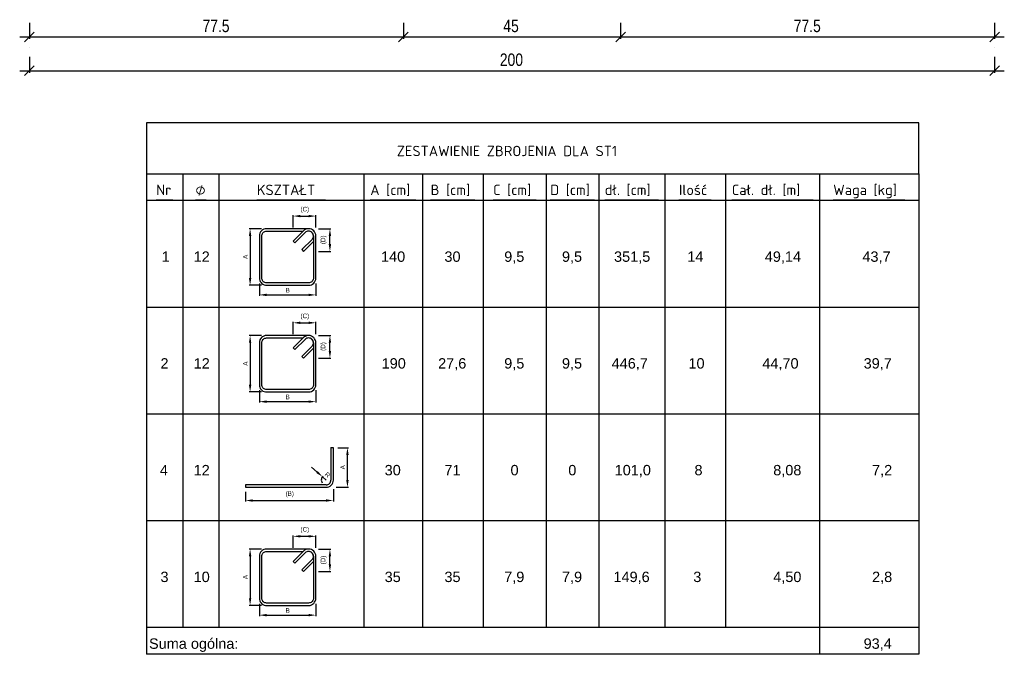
# Model space of a CAD drawing. Extents: x 68682 to 121374, y -47510 to -252.
# Tile 16 of 38: x 100321 to 105421, y -13019 to -9732. Entities that reach past the tile are written whole.
import ezdxf

# ---------------------------------------------------------------- set-up
doc = ezdxf.new("R2010")
doc.units = 0
doc.header["$LTSCALE"] = 1.125
doc.layers.add('--TW_Wymiary', color=1, linetype='Continuous')
doc.styles.add('ARIAL', font='arial.ttf')
doc.styles.add('ISOCPEUR', font='arial.ttf', dxfattribs={"width": 0.8, "height": 150})
doc.styles.add('ISOCPEUR Bold', font='ISOCPEUR.TTF', dxfattribs={"height": 0.2})

msp = doc.modelspace()

# ---------------------------------------------------------------- hatches: boundary and pattern name
at = {"linetype": 'Continuous'}
for points in [[(101775.42, -10742.67), (101775.42, -10755.17), (101737.92, -10748.92)], [(101817.47, -10755.17), (101817.47, -10742.67), (101854.97, -10748.92)], [(101520.81, -10852.2), (101508.31, -10852.2), (101514.56, -10814.7)], [(101934.19, -10852.2), (101921.69, -10852.2), (101927.94, -10814.7)], [(101921.69, -10894.25), (101934.19, -10894.25), (101927.94, -10931.75)], [(101508.31, -11069.7), (101520.81, -11069.7), (101514.56, -11107.2)], [(101599.97, -11151.03), (101599.97, -11163.53), (101562.47, -11157.28)], [(101817.47, -11163.53), (101817.47, -11151.03), (101854.97, -11157.28)], [(101775.42, -11295.58), (101775.42, -11308.08), (101737.92, -11301.83)], [(101817.47, -11308.08), (101817.47, -11295.58), (101854.97, -11301.83)], [(101520.81, -11405.11), (101508.31, -11405.11), (101514.56, -11367.61)], [(101934.19, -11405.11), (101921.69, -11405.11), (101927.94, -11367.61)], [(101921.69, -11447.16), (101934.19, -11447.16), (101927.94, -11484.66)], [(101508.31, -11622.61), (101520.81, -11622.61), (101514.56, -11660.11)], [(101599.97, -11703.95), (101599.97, -11716.45), (101562.47, -11710.2)], [(101817.47, -11716.45), (101817.47, -11703.95), (101854.97, -11710.2)], [(102025, -11986.01), (102012.5, -11986.01), (102018.75, -11948.51)], [(101857.2, -12079.44), (101865.46, -12070.05), (101889.49, -12099.5)], [(102012.5, -12116.01), (102025, -12116.01), (102018.75, -12153.51)], [(101528.27, -12215.96), (101528.27, -12228.46), (101490.77, -12222.21)], [(101908.27, -12228.46), (101908.27, -12215.96), (101945.77, -12222.21)], [(101775.42, -12401.42), (101775.42, -12413.92), (101737.92, -12407.67)], [(101817.47, -12413.92), (101817.47, -12401.42), (101854.97, -12407.67)], [(101520.81, -12510.95), (101508.31, -12510.95), (101514.56, -12473.45)], [(101934.19, -12510.95), (101921.69, -12510.95), (101927.94, -12473.45)], [(101921.69, -12553), (101934.19, -12553), (101927.94, -12590.5)], [(101508.31, -12728.45), (101520.81, -12728.45), (101514.56, -12765.95)], [(101599.97, -12809.78), (101599.97, -12822.28), (101562.47, -12816.03)], [(101817.47, -12822.28), (101817.47, -12809.78), (101854.97, -12816.03)]]:
    msp.add_hatch(color=256, dxfattribs=at).paths.add_polyline_path(points)

# ---------------------------------------------------------------- linework, layer by layer
at = {"layer": '--TW_Wymiary'}
for p, q in [((100371.07, -9748.81), (100371.07, -9831.19)), ((102308.57, -9748.81), (102308.57, -9831.19)), ((102308.57, -9748.81), (102308.57, -9831.19)), ((103433.57, -9748.81), (103433.57, -9831.19)), ((103433.57, -9748.81), (103433.57, -9831.19)), ((105371.07, -9748.81), (105371.07, -9831.19)), ((100321.07, -9821.19), (102358.57, -9821.19)), ((100396.07, -9796.19), (100346.07, -9846.19)), ((102258.57, -9821.19), (103483.57, -9821.19)), ((102333.57, -9796.19), (102283.57, -9846.19)), ((102283.57, -9846.19), (102333.57, -9796.19)), ((102308.57, -9821.19), (102308.57, -9821.19)), ((103383.57, -9821.19), (105421.07, -9821.19)), ((103458.57, -9796.19), (103408.57, -9846.19)), ((103408.57, -9846.19), (103458.57, -9796.19)), ((103433.57, -9821.19), (103433.57, -9821.19)), ((105346.07, -9846.19), (105396.07, -9796.19)), ((105371.07, -9821.19), (105371.07, -9821.19)), ((100371.07, -9876.19), (100371.07, -9876.19)), ((105371.07, -9876.19), (105371.07, -9876.19)), ((100371.07, -9923.81), (100371.07, -10006.19)), ((105371.07, -9923.81), (105371.07, -10006.19)), ((100396.07, -9971.19), (100346.07, -10021.19)), ((105346.07, -10021.19), (105396.07, -9971.19)), ((100321.07, -9996.19), (105421.07, -9996.19)), ((105371.07, -9996.19), (105371.07, -9996.19))]:
    msp.add_line(p, q, dxfattribs=at)
at = {"linetype": 'Continuous'}
for p, q in [((100978.37, -10265.68), (100978.37, -10530.26)), ((104977.88, -10265.68), (100978.37, -10265.68)), ((104977.88, -10530.26), (104977.88, -10265.68)), ((100978.37, -10530.26), (100978.37, -10668.72)), ((100978.37, -10530.26), (104977.88, -10530.26)), ((101165.87, -10530.26), (101165.87, -10668.72)), ((101353.37, -10530.26), (101353.37, -10668.72)), ((102103.16, -10530.26), (102103.16, -10668.72)), ((102407.38, -10530.26), (102407.38, -10668.72)), ((102722.43, -10530.26), (102722.43, -10668.72)), ((103048.3, -10530.26), (103048.3, -10668.72)), ((103320.8, -10530.26), (103320.8, -10668.72)), ((103662.91, -10530.26), (103662.91, -10668.72)), ((103977.34, -10530.26), (103977.34, -10668.72)), ((104464.4, -10530.26), (104464.4, -10668.72)), ((104977.88, -10530.26), (104977.88, -10668.72)), ((101165.87, -10668.72), (100978.37, -10668.72)), ((100978.37, -10668.72), (100978.37, -11221.63)), ((101028.19, -10664.92), (101114.86, -10664.92)), ((101353.37, -10668.72), (101165.87, -10668.72)), ((101165.87, -10668.72), (101165.87, -11221.63)), ((101231.36, -10664.92), (101287.06, -10664.92)), ((102103.16, -10668.72), (101353.37, -10668.72)), ((101353.37, -10668.72), (101353.37, -11221.63)), ((101549.85, -10664.92), (101905.75, -10664.92)), ((102407.38, -10668.72), (102103.16, -10668.72)), ((102103.16, -10668.72), (102103.16, -11221.63)), ((102136.92, -10664.92), (102372.2, -10664.92)), ((102722.43, -10668.72), (102407.38, -10668.72)), ((102407.38, -10668.72), (102407.38, -11221.63)), ((102449.64, -10664.92), (102678.75, -10664.92)), ((103048.3, -10668.72), (102722.43, -10668.72)), ((102722.43, -10668.72), (102722.43, -11221.63)), ((102773.19, -10664.92), (102996.12, -10664.92)), ((103320.8, -10668.72), (103048.3, -10668.72)), ((103048.3, -10668.72), (103048.3, -11221.63)), ((103069.29, -10664.92), (103298.39, -10664.92)), ((103662.91, -10668.72), (103320.8, -10668.72)), ((103320.8, -10668.72), (103320.8, -11221.63)), ((103351.8, -10664.92), (103630.49, -10664.92)), ((103977.34, -10668.72), (103662.91, -10668.72)), ((103662.91, -10668.72), (103662.91, -11221.63)), ((103735.93, -10664.92), (103903.15, -10664.92)), ((104464.4, -10668.72), (103977.34, -10668.72)), ((103977.34, -10668.72), (103977.34, -11221.63)), ((104009.6, -10664.92), (104430.72, -10664.92)), ((104977.88, -10668.72), (104464.4, -10668.72)), ((104464.4, -10668.72), (104464.4, -11221.63)), ((104534.69, -10664.92), (104906.16, -10664.92)), ((104977.88, -10668.72), (104977.88, -11221.63)), ((101737.92, -10807.97), (101737.92, -10744)), ((101775.42, -10748.92), (101817.47, -10748.92)), ((101854.97, -10807.97), (101854.97, -10744)), ((101854.97, -10748.92), (101854.97, -10748.92)), ((101573.61, -10814.7), (101509.63, -10814.7)), ((101514.56, -10852.2), (101514.56, -11069.7)), ((101563.19, -10844.88), (101562.47, -10852.2)), ((101562.47, -10852.2), (101562.47, -11069.7)), ((101565.32, -10837.85), (101563.19, -10844.88)), ((101568.79, -10831.36), (101565.32, -10837.85)), ((101573.45, -10825.68), (101568.79, -10831.36)), ((101579.13, -10821.02), (101573.45, -10825.68)), ((101574.97, -10852.2), (101575.35, -10847.86)), ((101574.97, -11069.7), (101574.97, -10852.2)), ((101574.97, -10852.2), (101574.97, -10852.2)), ((101575.35, -10847.86), (101576.47, -10843.65)), ((101576.47, -10843.65), (101578.32, -10839.7)), ((101578.32, -10839.7), (101580.82, -10836.13)), ((101585.62, -10817.55), (101579.13, -10821.02)), ((101580.82, -10836.13), (101583.9, -10833.05)), ((101583.9, -10833.05), (101587.47, -10830.55)), ((101592.65, -10815.42), (101585.62, -10817.55)), ((101587.47, -10830.55), (101591.42, -10828.7)), ((101591.42, -10828.7), (101595.63, -10827.58)), ((101599.97, -10814.7), (101592.65, -10815.42)), ((101595.63, -10827.58), (101599.97, -10827.2)), ((101817.47, -10814.7), (101599.97, -10814.7)), ((101599.97, -10814.7), (101599.97, -10814.7)), ((101599.97, -10814.7), (101599.97, -10814.7)), ((101599.97, -10827.2), (101789.43, -10827.2)), ((101790.95, -10825.68), (101737.92, -10878.71)), ((101799.79, -10834.52), (101746.76, -10887.55)), ((101796.63, -10821.02), (101790.95, -10825.68)), ((101803.12, -10817.55), (101796.63, -10821.02)), ((101803.58, -10831.41), (101799.79, -10834.52)), ((101810.15, -10815.42), (101803.12, -10817.55)), ((101807.9, -10829.1), (101803.58, -10831.41)), ((101812.59, -10827.68), (101807.9, -10829.1)), ((101817.47, -10814.7), (101810.15, -10815.42)), ((101817.47, -10827.2), (101812.59, -10827.68)), ((101824.78, -10815.42), (101817.47, -10814.7)), ((101824.78, -10815.42), (101817.47, -10814.7)), ((101817.47, -10814.7), (101817.47, -10814.7)), ((101821.81, -10827.58), (101817.47, -10827.2)), ((101822.33, -10827.67), (101817.47, -10827.2)), ((101817.47, -10827.2), (101817.47, -10827.2)), ((101826.02, -10828.7), (101821.81, -10827.58)), ((101827, -10829.09), (101822.33, -10827.67)), ((101831.82, -10817.55), (101824.78, -10815.42)), ((101831.82, -10817.55), (101824.78, -10815.42)), ((101829.97, -10830.55), (101826.02, -10828.7)), ((101831.32, -10831.38), (101827, -10829.09)), ((101833.54, -10833.05), (101829.97, -10830.55)), ((101835.1, -10834.47), (101831.32, -10831.38)), ((101838.3, -10821.02), (101831.82, -10817.55)), ((101838.3, -10821.02), (101831.82, -10817.55)), ((101836.62, -10836.13), (101833.54, -10833.05)), ((101838.21, -10838.24), (101835.1, -10834.47)), ((101839.12, -10839.7), (101836.62, -10836.13)), ((101840.53, -10842.54), (101838.21, -10838.24)), ((101843.98, -10825.68), (101838.3, -10821.02)), ((101843.98, -10825.68), (101838.3, -10821.02)), ((101840.96, -10843.65), (101839.12, -10839.7)), ((101839.75, -10863.55), (101841.25, -10859.93)), ((101841.96, -10847.21), (101840.53, -10842.54)), ((101842.09, -10847.86), (101840.96, -10843.65)), ((101841.25, -10859.93), (101842.17, -10856.11)), ((101842.47, -10852.07), (101841.96, -10847.21)), ((101842.47, -10852.2), (101842.09, -10847.86)), ((101842.17, -10856.11), (101842.47, -10852.2)), ((101842.47, -10852.07), (101842.47, -11069.7)), ((101842.47, -10852.2), (101842.47, -10852.2)), ((101848.65, -10831.36), (101843.98, -10825.68)), ((101848.65, -10831.36), (101843.98, -10825.68)), ((101852.11, -10837.85), (101848.65, -10831.36)), ((101852.11, -10837.85), (101848.65, -10831.36)), ((101854.25, -10844.88), (101852.11, -10837.85)), ((101854.25, -10844.88), (101852.11, -10837.85)), ((101854.97, -10852.2), (101854.25, -10844.88)), ((101854.97, -10852.2), (101854.25, -10844.88)), ((101854.97, -11069.7), (101854.97, -10852.2)), ((101854.97, -10852.2), (101854.97, -10852.2)), ((101854.97, -10852.2), (101854.97, -10852.2)), ((101868.89, -10814.7), (101932.87, -10814.7)), ((101927.94, -10814.7), (101927.94, -10814.7)), ((101927.94, -10894.25), (101927.94, -10852.2)), ((101737.92, -10878.71), (101737.92, -10878.71)), ((101737.92, -10878.71), (101746.76, -10887.55)), ((101782.11, -10922.91), (101835.14, -10869.87)), ((101790.95, -10931.75), (101842.47, -10880.23)), ((101835.14, -10869.87), (101837.7, -10866.9)), ((101835.14, -10869.87), (101835.14, -10869.87)), ((101837.7, -10866.9), (101839.75, -10863.55)), ((101782.11, -10922.91), (101790.95, -10931.75)), ((101790.95, -10931.75), (101790.95, -10931.75)), ((101868.89, -10931.75), (101932.87, -10931.75)), ((101573.61, -11107.2), (101509.63, -11107.2)), ((101514.56, -11107.2), (101514.56, -11107.2)), ((101562.47, -11069.7), (101562.47, -11069.7)), ((101562.47, -11069.7), (101563.04, -11076.21)), ((101562.47, -11069.7), (101562.47, -11069.7)), ((101562.47, -11098.22), (101562.47, -11162.2)), ((101563.04, -11076.21), (101564.73, -11082.52)), ((101564.73, -11082.52), (101567.49, -11088.45)), ((101567.49, -11088.45), (101571.24, -11093.8)), ((101571.24, -11093.8), (101575.86, -11098.42)), ((101575.35, -11074.04), (101574.97, -11069.7)), ((101576.47, -11078.25), (101575.35, -11074.04)), ((101575.86, -11098.42), (101581.22, -11102.17)), ((101578.32, -11082.2), (101576.47, -11078.25)), ((101580.82, -11085.77), (101578.32, -11082.2)), ((101583.9, -11088.85), (101580.82, -11085.77)), ((101581.22, -11102.17), (101587.14, -11104.94)), ((101587.47, -11091.35), (101583.9, -11088.85)), ((101587.14, -11104.94), (101593.46, -11106.63)), ((101591.42, -11093.19), (101587.47, -11091.35)), ((101595.63, -11094.32), (101591.42, -11093.19)), ((101593.46, -11106.63), (101599.97, -11107.2)), ((101599.97, -11094.7), (101595.63, -11094.32)), ((101817.47, -11094.7), (101599.97, -11094.7)), ((101599.97, -11094.7), (101599.97, -11094.7)), ((101599.97, -11107.2), (101817.47, -11107.2)), ((101599.97, -11107.2), (101599.97, -11107.2)), ((101821.81, -11094.32), (101817.47, -11094.7)), ((101817.47, -11107.2), (101824.78, -11106.48)), ((101817.47, -11107.2), (101817.47, -11107.2)), ((101826.02, -11093.19), (101821.81, -11094.32)), ((101824.78, -11106.48), (101831.82, -11104.34)), ((101829.97, -11091.35), (101826.02, -11093.19)), ((101833.54, -11088.85), (101829.97, -11091.35)), ((101831.82, -11104.34), (101838.3, -11100.88)), ((101836.62, -11085.77), (101833.54, -11088.85)), ((101839.12, -11082.2), (101836.62, -11085.77)), ((101838.3, -11100.88), (101843.98, -11096.21)), ((101840.96, -11078.25), (101839.12, -11082.2)), ((101842.09, -11074.04), (101840.96, -11078.25)), ((101842.47, -11069.7), (101842.09, -11074.04)), ((101842.47, -11069.7), (101842.47, -11069.7)), ((101843.98, -11096.21), (101848.65, -11090.53)), ((101848.65, -11090.53), (101852.11, -11084.05)), ((101852.11, -11084.05), (101854.25, -11077.01)), ((101854.25, -11077.01), (101854.97, -11069.7)), ((101854.97, -11069.7), (101854.97, -11069.7)), ((101854.97, -11098.22), (101854.97, -11162.2)), ((101599.97, -11157.28), (101817.47, -11157.28)), ((101854.97, -11157.28), (101854.97, -11157.28)), ((101165.87, -11221.63), (100978.37, -11221.63)), ((100978.37, -11221.63), (100978.37, -11774.55)), ((101353.37, -11221.63), (101165.87, -11221.63)), ((101165.87, -11221.63), (101165.87, -11774.55)), ((102103.16, -11221.63), (101353.37, -11221.63)), ((101353.37, -11221.63), (101353.37, -11774.55)), ((102407.38, -11221.63), (102103.16, -11221.63)), ((102103.16, -11221.63), (102103.16, -11774.55)), ((102722.43, -11221.63), (102407.38, -11221.63)), ((102407.38, -11221.63), (102407.38, -11774.55)), ((103048.3, -11221.63), (102722.43, -11221.63)), ((102722.43, -11221.63), (102722.43, -11774.55)), ((103320.8, -11221.63), (103048.3, -11221.63)), ((103048.3, -11221.63), (103048.3, -11774.55)), ((103662.91, -11221.63), (103320.8, -11221.63)), ((103320.8, -11221.63), (103320.8, -11774.55)), ((103977.34, -11221.63), (103662.91, -11221.63)), ((103662.91, -11221.63), (103662.91, -11774.55)), ((104464.4, -11221.63), (103977.34, -11221.63)), ((103977.34, -11221.63), (103977.34, -11774.55)), ((104977.88, -11221.63), (104464.4, -11221.63)), ((104464.4, -11221.63), (104464.4, -11774.55)), ((104977.88, -11221.63), (104977.88, -11774.55)), ((101737.92, -11360.89), (101737.92, -11296.91)), ((101775.42, -11301.83), (101817.47, -11301.83)), ((101854.97, -11360.89), (101854.97, -11296.91)), ((101854.97, -11301.83), (101854.97, -11301.83)), ((101573.61, -11367.61), (101509.63, -11367.61)), ((101585.62, -11370.47), (101579.13, -11373.93)), ((101592.65, -11368.33), (101585.62, -11370.47)), ((101599.97, -11367.61), (101592.65, -11368.33)), ((101817.47, -11367.61), (101599.97, -11367.61)), ((101599.97, -11367.61), (101599.97, -11367.61)), ((101599.97, -11367.61), (101599.97, -11367.61)), ((101803.12, -11370.47), (101796.63, -11373.93)), ((101810.15, -11368.33), (101803.12, -11370.47)), ((101817.47, -11367.61), (101810.15, -11368.33)), ((101824.78, -11368.33), (101817.47, -11367.61)), ((101824.78, -11368.33), (101817.47, -11367.61)), ((101817.47, -11367.61), (101817.47, -11367.61)), ((101831.82, -11370.47), (101824.78, -11368.33)), ((101831.82, -11370.47), (101824.78, -11368.33)), ((101838.3, -11373.93), (101831.82, -11370.47)), ((101838.3, -11373.93), (101831.82, -11370.47)), ((101868.89, -11367.61), (101932.87, -11367.61)), ((101927.94, -11367.61), (101927.94, -11367.61)), ((101514.56, -11405.11), (101514.56, -11622.61)), ((101563.19, -11397.8), (101562.47, -11405.11)), ((101562.47, -11405.11), (101562.47, -11622.61)), ((101565.32, -11390.76), (101563.19, -11397.8)), ((101568.79, -11384.28), (101565.32, -11390.76)), ((101573.45, -11378.6), (101568.79, -11384.28)), ((101579.13, -11373.93), (101573.45, -11378.6)), ((101574.97, -11405.11), (101575.35, -11400.77)), ((101574.97, -11622.61), (101574.97, -11405.11)), ((101574.97, -11405.11), (101574.97, -11405.11)), ((101575.35, -11400.77), (101576.47, -11396.56)), ((101576.47, -11396.56), (101578.32, -11392.61)), ((101578.32, -11392.61), (101580.82, -11389.04)), ((101580.82, -11389.04), (101583.9, -11385.96)), ((101583.9, -11385.96), (101587.47, -11383.46)), ((101587.47, -11383.46), (101591.42, -11381.62)), ((101591.42, -11381.62), (101595.63, -11380.49)), ((101595.63, -11380.49), (101599.97, -11380.11)), ((101599.97, -11380.11), (101789.43, -11380.11)), ((101790.95, -11378.6), (101737.92, -11431.63)), ((101799.79, -11387.44), (101746.76, -11440.47)), ((101782.11, -11475.82), (101835.14, -11422.79)), ((101796.63, -11373.93), (101790.95, -11378.6)), ((101803.58, -11384.33), (101799.79, -11387.44)), ((101807.9, -11382.02), (101803.58, -11384.33)), ((101812.59, -11380.59), (101807.9, -11382.02)), ((101817.47, -11380.11), (101812.59, -11380.59)), ((101821.81, -11380.49), (101817.47, -11380.11)), ((101822.33, -11380.59), (101817.47, -11380.11)), ((101817.47, -11380.11), (101817.47, -11380.11)), ((101826.02, -11381.62), (101821.81, -11380.49)), ((101827, -11382), (101822.33, -11380.59)), ((101829.97, -11383.46), (101826.02, -11381.62)), ((101831.32, -11384.3), (101827, -11382)), ((101833.54, -11385.96), (101829.97, -11383.46)), ((101835.1, -11387.39), (101831.32, -11384.3)), ((101836.62, -11389.04), (101833.54, -11385.96)), ((101838.21, -11391.16), (101835.1, -11387.39)), ((101835.14, -11422.79), (101837.7, -11419.81)), ((101835.14, -11422.79), (101835.14, -11422.79)), ((101839.12, -11392.61), (101836.62, -11389.04)), ((101837.7, -11419.81), (101839.75, -11416.47)), ((101840.53, -11395.46), (101838.21, -11391.16)), ((101843.98, -11378.6), (101838.3, -11373.93)), ((101843.98, -11378.6), (101838.3, -11373.93)), ((101840.96, -11396.56), (101839.12, -11392.61)), ((101839.75, -11416.47), (101841.25, -11412.84)), ((101841.96, -11400.12), (101840.53, -11395.46)), ((101842.09, -11400.77), (101840.96, -11396.56)), ((101841.25, -11412.84), (101842.17, -11409.03)), ((101842.47, -11404.98), (101841.96, -11400.12)), ((101842.47, -11405.11), (101842.09, -11400.77)), ((101842.17, -11409.03), (101842.47, -11405.11)), ((101842.47, -11404.98), (101842.47, -11622.61)), ((101842.47, -11405.11), (101842.47, -11405.11)), ((101848.65, -11384.28), (101843.98, -11378.6)), ((101848.65, -11384.28), (101843.98, -11378.6)), ((101852.11, -11390.76), (101848.65, -11384.28)), ((101852.11, -11390.76), (101848.65, -11384.28)), ((101854.25, -11397.8), (101852.11, -11390.76)), ((101854.25, -11397.8), (101852.11, -11390.76)), ((101854.97, -11405.11), (101854.25, -11397.8)), ((101854.97, -11405.11), (101854.25, -11397.8)), ((101854.97, -11622.61), (101854.97, -11405.11)), ((101854.97, -11405.11), (101854.97, -11405.11)), ((101854.97, -11405.11), (101854.97, -11405.11)), ((101927.94, -11447.16), (101927.94, -11405.11)), ((101737.92, -11431.63), (101737.92, -11431.63)), ((101737.92, -11431.63), (101746.76, -11440.47)), ((101790.95, -11484.66), (101842.47, -11433.15)), ((101782.11, -11475.82), (101790.95, -11484.66)), ((101790.95, -11484.66), (101790.95, -11484.66)), ((101868.89, -11484.66), (101932.87, -11484.66)), ((101562.47, -11622.61), (101562.47, -11622.61)), ((101562.47, -11622.61), (101563.04, -11629.13)), ((101562.47, -11622.61), (101562.47, -11622.61)), ((101575.35, -11626.95), (101574.97, -11622.61)), ((101576.47, -11631.16), (101575.35, -11626.95)), ((101842.09, -11626.95), (101840.96, -11631.16)), ((101842.47, -11622.61), (101842.09, -11626.95)), ((101842.47, -11622.61), (101842.47, -11622.61)), ((101854.25, -11629.93), (101854.97, -11622.61)), ((101854.97, -11622.61), (101854.97, -11622.61)), ((101573.61, -11660.11), (101509.63, -11660.11)), ((101514.56, -11660.11), (101514.56, -11660.11)), ((101562.47, -11651.14), (101562.47, -11715.12)), ((101563.04, -11629.13), (101564.73, -11635.44)), ((101564.73, -11635.44), (101567.49, -11641.36)), ((101567.49, -11641.36), (101571.24, -11646.72)), ((101571.24, -11646.72), (101575.86, -11651.34)), ((101575.86, -11651.34), (101581.22, -11655.09)), ((101578.32, -11635.11), (101576.47, -11631.16)), ((101580.82, -11638.68), (101578.32, -11635.11)), ((101583.9, -11641.76), (101580.82, -11638.68)), ((101581.22, -11655.09), (101587.14, -11657.85)), ((101587.47, -11644.26), (101583.9, -11641.76)), ((101587.14, -11657.85), (101593.46, -11659.54)), ((101591.42, -11646.11), (101587.47, -11644.26)), ((101595.63, -11647.23), (101591.42, -11646.11)), ((101593.46, -11659.54), (101599.97, -11660.11)), ((101599.97, -11647.61), (101595.63, -11647.23)), ((101817.47, -11647.61), (101599.97, -11647.61)), ((101599.97, -11647.61), (101599.97, -11647.61)), ((101599.97, -11660.11), (101817.47, -11660.11)), ((101599.97, -11660.11), (101599.97, -11660.11)), ((101821.81, -11647.23), (101817.47, -11647.61)), ((101817.47, -11660.11), (101824.78, -11659.39)), ((101817.47, -11660.11), (101817.47, -11660.11)), ((101826.02, -11646.11), (101821.81, -11647.23)), ((101824.78, -11659.39), (101831.82, -11657.26)), ((101829.97, -11644.26), (101826.02, -11646.11)), ((101833.54, -11641.76), (101829.97, -11644.26)), ((101831.82, -11657.26), (101838.3, -11653.79)), ((101836.62, -11638.68), (101833.54, -11641.76)), ((101839.12, -11635.11), (101836.62, -11638.68)), ((101838.3, -11653.79), (101843.98, -11649.13)), ((101840.96, -11631.16), (101839.12, -11635.11)), ((101843.98, -11649.13), (101848.65, -11643.45)), ((101848.65, -11643.45), (101852.11, -11636.96)), ((101852.11, -11636.96), (101854.25, -11629.93)), ((101854.97, -11651.14), (101854.97, -11715.12)), ((101599.97, -11710.2), (101817.47, -11710.2)), ((101854.97, -11710.2), (101854.97, -11710.2)), ((101165.87, -11774.55), (100978.37, -11774.55)), ((100978.37, -11774.55), (100978.37, -12327.47)), ((101353.37, -11774.55), (101165.87, -11774.55)), ((101165.87, -11774.55), (101165.87, -12327.47)), ((102103.16, -11774.55), (101353.37, -11774.55)), ((101353.37, -11774.55), (101353.37, -12327.47)), ((102407.38, -11774.55), (102103.16, -11774.55)), ((102103.16, -11774.55), (102103.16, -12327.47)), ((102722.43, -11774.55), (102407.38, -11774.55)), ((102407.38, -11774.55), (102407.38, -12327.47)), ((103048.3, -11774.55), (102722.43, -11774.55)), ((102722.43, -11774.55), (102722.43, -12327.47)), ((103320.8, -11774.55), (103048.3, -11774.55)), ((103048.3, -11774.55), (103048.3, -12327.47)), ((103662.91, -11774.55), (103320.8, -11774.55)), ((103320.8, -11774.55), (103320.8, -12327.47)), ((103977.34, -11774.55), (103662.91, -11774.55)), ((103662.91, -11774.55), (103662.91, -12327.47)), ((104464.4, -11774.55), (103977.34, -11774.55)), ((103977.34, -11774.55), (103977.34, -12327.47)), ((104977.88, -11774.55), (104464.4, -11774.55)), ((104464.4, -11774.55), (104464.4, -12327.47)), ((104977.88, -11774.55), (104977.88, -12327.47)), ((101933.27, -11948.38), (101933.27, -12116.01)), ((101933.27, -11948.38), (101945.77, -11948.38)), ((101945.77, -11948.51), (101945.77, -11948.51)), ((101945.77, -12116.01), (101945.77, -11948.51)), ((101969.21, -11948.51), (102023.67, -11948.51)), ((102018.75, -11948.51), (102018.75, -11948.51)), ((102018.75, -12116.01), (102018.75, -11986.01)), ((101861.33, -12074.75), (101833.16, -12049.99)), ((101883.6, -12111.99), (101883.28, -12116.7)), ((101883.28, -12116.7), (101883.86, -12121.39)), ((101884.79, -12107.42), (101883.6, -12111.99)), ((101883.86, -12121.39), (101885.3, -12125.88)), ((101886.83, -12103.16), (101884.79, -12107.42)), ((101885.3, -12125.88), (101887.57, -12130.02)), ((101889.63, -12099.35), (101886.83, -12103.16)), ((101908.27, -12116.01), (101889.49, -12099.5)), ((101908.27, -12116.01), (101889.49, -12099.5)), ((101889.49, -12099.5), (101889.49, -12099.5)), ((101893.09, -12096.15), (101889.63, -12099.35)), ((101908.27, -12116.01), (101908.27, -12116.01)), ((101917.84, -12139.11), (101922.16, -12136.8)), ((101922.16, -12136.8), (101925.95, -12133.69)), ((101925.95, -12133.69), (101929.06, -12129.9)), ((101929.06, -12129.9), (101931.37, -12125.58)), ((101931.37, -12125.58), (101932.79, -12120.89)), ((101932.79, -12120.89), (101933.27, -12116.01)), ((101934.79, -12142.53), (101939.45, -12136.84)), ((101939.45, -12136.84), (101942.92, -12130.36)), ((101942.92, -12130.36), (101945.05, -12123.33)), ((101945.05, -12123.33), (101945.77, -12116.01)), ((101945.77, -12116.01), (101945.77, -12116.01)), ((101908.27, -12141.01), (101490.77, -12141.01)), ((101490.77, -12141.01), (101490.77, -12153.51)), ((101490.77, -12153.51), (101490.77, -12153.51)), ((101490.77, -12153.51), (101908.27, -12153.51)), ((101490.77, -12176.95), (101490.77, -12227.13)), ((101908.27, -12141.01), (101913.15, -12140.53)), ((101908.27, -12153.51), (101915.59, -12152.79)), ((101908.27, -12153.51), (101908.27, -12153.51)), ((101913.15, -12140.53), (101917.84, -12139.11)), ((101915.59, -12152.79), (101922.62, -12150.66)), ((101922.62, -12150.66), (101929.11, -12147.19)), ((101929.11, -12147.19), (101934.79, -12142.53)), ((101945.77, -12163.15), (101945.77, -12227.13)), ((101959.69, -12153.51), (102023.67, -12153.51)), ((101528.27, -12222.21), (101908.27, -12222.21)), ((101945.77, -12222.21), (101945.77, -12222.21)), ((101165.87, -12327.47), (100978.37, -12327.47)), ((100978.37, -12327.47), (100978.37, -12880.38)), ((101353.37, -12327.47), (101165.87, -12327.47)), ((101165.87, -12327.47), (101165.87, -12880.38)), ((102103.16, -12327.47), (101353.37, -12327.47)), ((101353.37, -12327.47), (101353.37, -12880.38)), ((102407.38, -12327.47), (102103.16, -12327.47)), ((102103.16, -12327.47), (102103.16, -12880.38)), ((102722.43, -12327.47), (102407.38, -12327.47)), ((102407.38, -12327.47), (102407.38, -12880.38)), ((103048.3, -12327.47), (102722.43, -12327.47)), ((102722.43, -12327.47), (102722.43, -12880.38)), ((103320.8, -12327.47), (103048.3, -12327.47)), ((103048.3, -12327.47), (103048.3, -12880.38)), ((103662.91, -12327.47), (103320.8, -12327.47)), ((103320.8, -12327.47), (103320.8, -12880.38)), ((103977.34, -12327.47), (103662.91, -12327.47)), ((103662.91, -12327.47), (103662.91, -12880.38)), ((104464.4, -12327.47), (103977.34, -12327.47)), ((103977.34, -12327.47), (103977.34, -12880.38)), ((104977.88, -12327.47), (104464.4, -12327.47)), ((104464.4, -12327.47), (104464.4, -12880.38)), ((104977.88, -12327.47), (104977.88, -12880.38)), ((101737.92, -12466.72), (101737.92, -12402.75)), ((101775.42, -12407.67), (101817.47, -12407.67)), ((101854.97, -12466.72), (101854.97, -12402.75)), ((101854.97, -12407.67), (101854.97, -12407.67)), ((101573.61, -12473.45), (101509.63, -12473.45)), ((101568.79, -12490.11), (101565.32, -12496.6)), ((101573.45, -12484.43), (101568.79, -12490.11)), ((101579.13, -12479.77), (101573.45, -12484.43)), ((101578.32, -12498.45), (101580.82, -12494.88)), ((101585.62, -12476.3), (101579.13, -12479.77)), ((101580.82, -12494.88), (101583.9, -12491.8)), ((101583.9, -12491.8), (101587.47, -12489.3)), ((101592.65, -12474.17), (101585.62, -12476.3)), ((101587.47, -12489.3), (101591.42, -12487.45)), ((101591.42, -12487.45), (101595.63, -12486.33)), ((101599.97, -12473.45), (101592.65, -12474.17)), ((101595.63, -12486.33), (101599.97, -12485.95)), ((101817.47, -12473.45), (101599.97, -12473.45)), ((101599.97, -12473.45), (101599.97, -12473.45)), ((101599.97, -12473.45), (101599.97, -12473.45)), ((101599.97, -12485.95), (101789.43, -12485.95)), ((101790.95, -12484.43), (101737.92, -12537.46)), ((101799.79, -12493.27), (101746.76, -12546.3)), ((101796.63, -12479.77), (101790.95, -12484.43)), ((101803.12, -12476.3), (101796.63, -12479.77)), ((101803.58, -12490.16), (101799.79, -12493.27)), ((101810.15, -12474.17), (101803.12, -12476.3)), ((101807.9, -12487.85), (101803.58, -12490.16)), ((101812.59, -12486.43), (101807.9, -12487.85)), ((101817.47, -12473.45), (101810.15, -12474.17)), ((101817.47, -12485.95), (101812.59, -12486.43)), ((101824.78, -12474.17), (101817.47, -12473.45)), ((101824.78, -12474.17), (101817.47, -12473.45)), ((101817.47, -12473.45), (101817.47, -12473.45)), ((101821.81, -12486.33), (101817.47, -12485.95)), ((101822.33, -12486.42), (101817.47, -12485.95)), ((101817.47, -12485.95), (101817.47, -12485.95)), ((101826.02, -12487.45), (101821.81, -12486.33)), ((101827, -12487.84), (101822.33, -12486.42)), ((101831.82, -12476.3), (101824.78, -12474.17)), ((101831.82, -12476.3), (101824.78, -12474.17)), ((101829.97, -12489.3), (101826.02, -12487.45)), ((101831.32, -12490.13), (101827, -12487.84)), ((101833.54, -12491.8), (101829.97, -12489.3)), ((101835.1, -12493.22), (101831.32, -12490.13)), ((101838.3, -12479.77), (101831.82, -12476.3)), ((101838.3, -12479.77), (101831.82, -12476.3)), ((101836.62, -12494.88), (101833.54, -12491.8)), ((101838.21, -12496.99), (101835.1, -12493.22)), ((101839.12, -12498.45), (101836.62, -12494.88)), ((101843.98, -12484.43), (101838.3, -12479.77)), ((101843.98, -12484.43), (101838.3, -12479.77)), ((101848.65, -12490.11), (101843.98, -12484.43)), ((101848.65, -12490.11), (101843.98, -12484.43)), ((101852.11, -12496.6), (101848.65, -12490.11)), ((101852.11, -12496.6), (101848.65, -12490.11)), ((101868.89, -12473.45), (101932.87, -12473.45)), ((101927.94, -12473.45), (101927.94, -12473.45)), ((101514.56, -12510.95), (101514.56, -12728.45)), ((101563.19, -12503.63), (101562.47, -12510.95)), ((101562.47, -12510.95), (101562.47, -12728.45)), ((101565.32, -12496.6), (101563.19, -12503.63)), ((101574.97, -12510.95), (101575.35, -12506.61)), ((101574.97, -12728.45), (101574.97, -12510.95)), ((101574.97, -12510.95), (101574.97, -12510.95)), ((101575.35, -12506.61), (101576.47, -12502.4)), ((101576.47, -12502.4), (101578.32, -12498.45)), ((101737.92, -12537.46), (101737.92, -12537.46)), ((101737.92, -12537.46), (101746.76, -12546.3)), ((101782.11, -12581.66), (101835.14, -12528.62)), ((101790.95, -12590.5), (101842.47, -12538.98)), ((101835.14, -12528.62), (101837.7, -12525.65)), ((101835.14, -12528.62), (101835.14, -12528.62)), ((101837.7, -12525.65), (101839.75, -12522.3)), ((101840.53, -12501.29), (101838.21, -12496.99)), ((101840.96, -12502.4), (101839.12, -12498.45)), ((101839.75, -12522.3), (101841.25, -12518.68)), ((101841.96, -12505.96), (101840.53, -12501.29)), ((101842.09, -12506.61), (101840.96, -12502.4)), ((101841.25, -12518.68), (101842.17, -12514.86)), ((101842.47, -12510.82), (101841.96, -12505.96)), ((101842.47, -12510.95), (101842.09, -12506.61)), ((101842.17, -12514.86), (101842.47, -12510.95)), ((101842.47, -12510.82), (101842.47, -12728.45)), ((101842.47, -12510.95), (101842.47, -12510.95)), ((101854.25, -12503.63), (101852.11, -12496.6)), ((101854.25, -12503.63), (101852.11, -12496.6)), ((101854.97, -12510.95), (101854.25, -12503.63)), ((101854.97, -12510.95), (101854.25, -12503.63)), ((101854.97, -12728.45), (101854.97, -12510.95)), ((101854.97, -12510.95), (101854.97, -12510.95)), ((101854.97, -12510.95), (101854.97, -12510.95)), ((101927.94, -12553), (101927.94, -12510.95)), ((101782.11, -12581.66), (101790.95, -12590.5)), ((101790.95, -12590.5), (101790.95, -12590.5)), ((101868.89, -12590.5), (101932.87, -12590.5)), ((101562.47, -12728.45), (101562.47, -12728.45)), ((101562.47, -12728.45), (101563.04, -12734.96)), ((101562.47, -12728.45), (101562.47, -12728.45)), ((101563.04, -12734.96), (101564.73, -12741.27)), ((101564.73, -12741.27), (101567.49, -12747.2)), ((101567.49, -12747.2), (101571.24, -12752.55)), ((101575.35, -12732.79), (101574.97, -12728.45)), ((101576.47, -12737), (101575.35, -12732.79)), ((101578.32, -12740.95), (101576.47, -12737)), ((101580.82, -12744.52), (101578.32, -12740.95)), ((101583.9, -12747.6), (101580.82, -12744.52)), ((101587.47, -12750.1), (101583.9, -12747.6)), ((101833.54, -12747.6), (101829.97, -12750.1)), ((101836.62, -12744.52), (101833.54, -12747.6)), ((101839.12, -12740.95), (101836.62, -12744.52)), ((101840.96, -12737), (101839.12, -12740.95)), ((101842.09, -12732.79), (101840.96, -12737)), ((101842.47, -12728.45), (101842.09, -12732.79)), ((101842.47, -12728.45), (101842.47, -12728.45)), ((101843.98, -12754.96), (101848.65, -12749.28)), ((101848.65, -12749.28), (101852.11, -12742.8)), ((101852.11, -12742.8), (101854.25, -12735.76)), ((101854.25, -12735.76), (101854.97, -12728.45)), ((101854.97, -12728.45), (101854.97, -12728.45)), ((101573.61, -12765.95), (101509.63, -12765.95)), ((101514.56, -12765.95), (101514.56, -12765.95)), ((101562.47, -12756.97), (101562.47, -12820.95)), ((101571.24, -12752.55), (101575.86, -12757.17)), ((101575.86, -12757.17), (101581.22, -12760.92)), ((101581.22, -12760.92), (101587.14, -12763.69)), ((101587.14, -12763.69), (101593.46, -12765.38)), ((101591.42, -12751.94), (101587.47, -12750.1)), ((101595.63, -12753.07), (101591.42, -12751.94)), ((101593.46, -12765.38), (101599.97, -12765.95)), ((101599.97, -12753.45), (101595.63, -12753.07)), ((101817.47, -12753.45), (101599.97, -12753.45)), ((101599.97, -12753.45), (101599.97, -12753.45)), ((101599.97, -12765.95), (101817.47, -12765.95)), ((101599.97, -12765.95), (101599.97, -12765.95)), ((101821.81, -12753.07), (101817.47, -12753.45)), ((101817.47, -12765.95), (101824.78, -12765.23)), ((101817.47, -12765.95), (101817.47, -12765.95)), ((101826.02, -12751.94), (101821.81, -12753.07)), ((101824.78, -12765.23), (101831.82, -12763.09)), ((101829.97, -12750.1), (101826.02, -12751.94)), ((101831.82, -12763.09), (101838.3, -12759.63)), ((101838.3, -12759.63), (101843.98, -12754.96)), ((101854.97, -12756.97), (101854.97, -12820.95)), ((101599.97, -12816.03), (101817.47, -12816.03)), ((101854.97, -12816.03), (101854.97, -12816.03)), ((101165.87, -12880.38), (100978.37, -12880.38)), ((100978.37, -12880.38), (100978.37, -13018.84)), ((101353.37, -12880.38), (101165.87, -12880.38)), ((102103.16, -12880.38), (101353.37, -12880.38)), ((102407.38, -12880.38), (102103.16, -12880.38)), ((102722.43, -12880.38), (102407.38, -12880.38)), ((103048.3, -12880.38), (102722.43, -12880.38)), ((103320.8, -12880.38), (103048.3, -12880.38)), ((103662.91, -12880.38), (103320.8, -12880.38)), ((103977.34, -12880.38), (103662.91, -12880.38)), ((104464.4, -12880.38), (103977.34, -12880.38)), ((104977.88, -12880.38), (104464.4, -12880.38)), ((104464.4, -12880.38), (104464.4, -13018.84)), ((104977.88, -12880.38), (104977.88, -13018.84)), ((101165.87, -13018.84), (100978.37, -13018.84)), ((101353.37, -13018.84), (101165.87, -13018.84)), ((102103.16, -13018.84), (101353.37, -13018.84)), ((102407.38, -13018.84), (102103.16, -13018.84)), ((102722.43, -13018.84), (102407.38, -13018.84)), ((103048.3, -13018.84), (102722.43, -13018.84)), ((103320.8, -13018.84), (103048.3, -13018.84)), ((103662.91, -13018.84), (103320.8, -13018.84)), ((103977.34, -13018.84), (103662.91, -13018.84)), ((104464.4, -13018.84), (103977.34, -13018.84)), ((104977.88, -13018.84), (104464.4, -13018.84))]:
    msp.add_line(p, q, dxfattribs=at)

# ---------------------------------------------------------------- texts
at = {"layer": '--TW_Wymiary', "style": 'ISOCPEUR', "width": 0.8}
for s, p in [('77.5', (101267.82, -9796.19)), ('45', (102826.07, -9796.19)), ('77.5', (104330.32, -9796.19)), ('200', (102808.07, -9971.19))]:
    msp.add_text(s, height=64.453, dxfattribs=at).set_placement(p)
at = {"linetype": 'Continuous'}
for s, height, style, p in [('ZESTAWIENIE ZBROJENIA DLA ST1', 53.7109, 'ISOCPEUR Bold', (102274.25, -10438.67)), ('Nr', 53.711, 'ISOCPEUR Bold', (101028.19, -10640.19)), ('⌀', 53.71, 'ISOCPEUR Bold', (101231.36, -10640.19)), ('KSZTAŁT', 53.711, 'ISOCPEUR Bold', (101549.85, -10640.19)), ('A [cm]', 53.711, 'ISOCPEUR Bold', (102136.92, -10640.19)), ('B [cm]', 53.711, 'ISOCPEUR Bold', (102449.64, -10640.19)), ('C [cm]', 53.711, 'ISOCPEUR Bold', (102773.19, -10640.19)), ('D [cm]', 53.711, 'ISOCPEUR Bold', (103069.29, -10640.19)), ('dł. [cm]', 53.711, 'ISOCPEUR Bold', (103351.8, -10640.19)), ('Ilość', 53.711, 'ISOCPEUR Bold', (103735.93, -10640.19)), ('Cał. dł. [m]', 53.7109, 'ISOCPEUR Bold', (104009.6, -10640.19)), ('Waga [kg]', 53.711, 'ISOCPEUR Bold', (104534.69, -10640.19)), ('1', 53.71, 'ISOCPEUR', (101056.49, -10985.88)), ('12', 53.711, 'ISOCPEUR', (101222.12, -10985.88)), ('140', 53.711, 'ISOCPEUR', (102192.77, -10985.88)), ('30', 53.711, 'ISOCPEUR', (102521.15, -10985.88)), ('9,5', 53.711, 'ISOCPEUR', (102830.68, -10985.88)), ('9,5', 53.711, 'ISOCPEUR', (103129.86, -10985.88)), ('351,5', 53.711, 'ISOCPEUR', (103399.67, -10985.88)), ('14', 53.711, 'ISOCPEUR', (103778.81, -10985.88)), ('49,14', 53.711, 'ISOCPEUR', (104180.36, -10985.88)), ('43,7', 53.711, 'ISOCPEUR', (104686.12, -10985.88)), ('2', 53.71, 'ISOCPEUR', (101050.24, -11538.79)), ('12', 53.711, 'ISOCPEUR', (101222.12, -11538.79)), ('190', 53.711, 'ISOCPEUR', (102195.9, -11538.79)), ('27,6', 53.711, 'ISOCPEUR', (102488.34, -11538.79)), ('9,5', 53.711, 'ISOCPEUR', (102830.68, -11538.79)), ('9,5', 53.711, 'ISOCPEUR', (103129.86, -11538.79)), ('446,7', 53.711, 'ISOCPEUR', (103387.17, -11538.79)), ('10', 53.711, 'ISOCPEUR', (103785.06, -11538.79)), ('44,70', 53.711, 'ISOCPEUR', (104167.86, -11538.79)), ('39,7', 53.711, 'ISOCPEUR', (104692.37, -11538.79)), ('4', 53.71, 'ISOCPEUR', (101047.12, -12091.71)), ('12', 53.711, 'ISOCPEUR', (101222.12, -12091.71)), ('30', 53.711, 'ISOCPEUR', (102211.52, -12091.71)), ('71', 53.711, 'ISOCPEUR', (102521.15, -12091.71)), ('0', 53.71, 'ISOCPEUR', (102863.49, -12091.71)), ('0', 53.71, 'ISOCPEUR', (103162.68, -12091.71)), ('101,0', 53.711, 'ISOCPEUR', (103402.79, -12091.71)), ('8', 53.71, 'ISOCPEUR', (103816.31, -12091.71)), ('8,08', 53.711, 'ISOCPEUR', (104224.11, -12091.71)), ('7,2', 53.711, 'ISOCPEUR', (104736.12, -12091.71)), ('3', 53.71, 'ISOCPEUR', (101050.24, -12644.63)), ('10', 53.711, 'ISOCPEUR', (101222.12, -12644.63)), ('35', 53.711, 'ISOCPEUR', (102211.52, -12644.63)), ('35', 53.711, 'ISOCPEUR', (102521.15, -12644.63)), ('7,9', 53.711, 'ISOCPEUR', (102830.68, -12644.63)), ('7,9', 53.711, 'ISOCPEUR', (103129.86, -12644.63)), ('149,6', 53.711, 'ISOCPEUR', (103396.54, -12644.63)), ('3', 53.71, 'ISOCPEUR', (103810.06, -12644.63)), ('4,50', 53.711, 'ISOCPEUR', (104224.11, -12644.63)), ('2,8', 53.711, 'ISOCPEUR', (104736.12, -12644.63)), ('Suma ogólna:', 53.7109, 'ISOCPEUR', (100990.87, -12990.32)), ('93,4', 53.711, 'ISOCPEUR', (104692.37, -12990.32))]:
    msp.add_text(s, height=height, dxfattribs=dict(at, style=style)).set_placement(p)
at = {"linetype": 'Continuous', "style": 'ARIAL', "width": 0.84928}
for s, height, p in [('(C)', 23.877, (101775.5, -10724.97)), ('B', 23.88, (101698.54, -11144.78)), ('(C)', 23.877, (101775.5, -11277.88)), ('B', 23.88, (101698.54, -11697.7)), ('(B)', 23.877, (101698.14, -12198.25)), ('(C)', 23.877, (101775.5, -12383.72)), ('B', 23.88, (101698.54, -12803.53))]:
    msp.add_text(s, height=height, dxfattribs=at).set_placement(p)
for s, height, rotation, p in [('(D)', 23.877, 90, (101903.99, -10894.17)), ('A', 23.88, 90, (101502.06, -10970.85)), ('(D)', 23.877, 90, (101903.99, -11447.08)), ('A', 23.88, 90, (101502.06, -11523.77)), ('R', 23.88, 318.68323, (101898.37, -12090.67)), ('A', 23.88, 90, (102006.25, -12060.91)), ('(D)', 23.877, 90, (101903.99, -12552.92)), ('A', 23.88, 90, (101502.06, -12629.6))]:
    msp.add_text(s, height=height, rotation=rotation, dxfattribs=at).set_placement(p)

doc.saveas('drawing.dxf')
